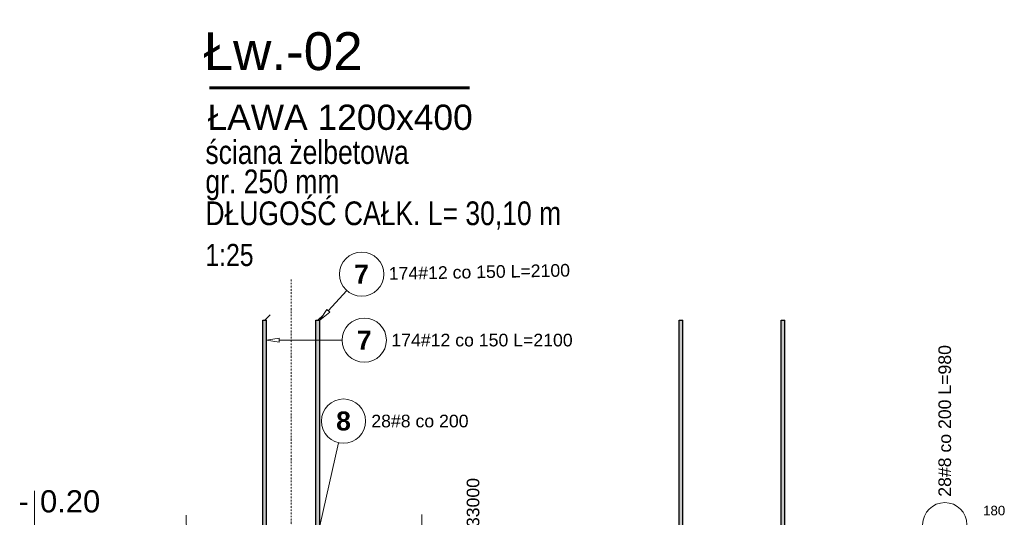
# Model space of a CAD drawing. Extents: x -274995 to 107519, y -337635 to 244261.
# Tile 26 of 49: x 77241 to 80354, y -46191 to -44616. Entities that reach past the tile are written whole.
import ezdxf
from ezdxf.enums import TextEntityAlignment as Align

# ---------------------------------------------------------------- set-up
doc = ezdxf.new("R2010")
doc.units = 0
doc.header["$LTSCALE"] = 10
doc.header["$MEASUREMENT"] = 0
doc.linetypes.add('DASHDOT', pattern=[1, 0.5, -0.25, 0, -0.25])
for name, color, linetype, lineweight in [('P-Linia1', 3, 'Continuous', 40), ('P-Linia3', 6, 'Continuous', 60), ('P-Opis', 1, 'Continuous', 18), ('P-Osie', 1, 'DASHDOT', 18)]:
    doc.layers.add(name, color=color, linetype=linetype, lineweight=lineweight)
for name, color, linetype in [('RCAD_kształt pręta', 7, 'Continuous'), ('RCAD_opis kształtu pręta', 7, 'Continuous'), ('RCAD_opis rozkładu', 7, 'Continuous'), ('RCAD_pręt wyrzucony', 130, 'Continuous'), ('RCAD_symbole graficzne', 7, 'Continuous')]:
    doc.layers.add(name, color=color, linetype=linetype)
doc.styles.add('_Fd Opis', font='arial.ttf', dxfattribs={"width": 0.8})
doc.styles.add('ARIAL', font='arial.ttf', dxfattribs={"height": 20})
doc.styles.add('style1', font='arial.ttf')
doc.styles.add('style3', font='arialbd.ttf')

msp = doc.modelspace()

# ---------------------------------------------------------------- hatches: boundary and pattern name
at = {"layer": 'RCAD_kształt pręta'}
for points in [[(78021.37509, -47668.45301), (78009.37509, -47668.45301), (78009.37509, -45567.55398), (78021.37509, -45567.55398)], [(78189.37509, -47668.45301), (78177.37509, -47668.45301), (78177.37509, -45567.55398), (78189.37509, -45567.55398)]]:
    msp.add_hatch(color=4, dxfattribs=at).paths.add_polyline_path(points, flags=0)
at = {"layer": 'RCAD_pręt wyrzucony'}
for points in [[(79337.86891, -47668.45301), (79325.86891, -47668.45301), (79325.86891, -45567.55398), (79337.86891, -45567.55398)], [(79660.15399, -47668.45301), (79648.15399, -47668.45301), (79648.15399, -45567.55398), (79660.15399, -45567.55398)]]:
    msp.add_hatch(color=4, dxfattribs=at).paths.add_polyline_path(points, flags=0)

# ---------------------------------------------------------------- linework, layer by layer
at = {"layer": 'P-Linia3'}
msp.add_line((77840.24128, -44832.0947), (78663.10642, -44832.0947), dxfattribs=at)
at = {"layer": 'P-Osie'}
msp.add_lwpolyline([(78099.37509, -45438.68273), (78099.37509, -48678.24822)], dxfattribs=at)
at = {"layer": 'RCAD_kształt pręta', "color": 2, "lineweight": 5}
for p, q in [((78015.37509, -45567.55398), (78032.87509, -45550.05398)), ((78183.37509, -45567.55398), (78200.87509, -45550.05398))]:
    msp.add_line(p, q, dxfattribs=at)
at = {"layer": 'RCAD_kształt pręta', "color": 4}
for p, q in [((78009.37509, -47668.45301), (78009.37509, -45567.55398)), ((78009.37509, -45567.55398), (78021.37509, -45567.55398)), ((78021.37509, -47668.45301), (78021.37509, -45567.55398)), ((78177.37509, -47668.45301), (78177.37509, -45567.55398)), ((78177.37509, -45567.55398), (78189.37509, -45567.55398)), ((78189.37509, -47668.45301), (78189.37509, -45567.55398))]:
    msp.add_line(p, q, dxfattribs=at)
at = {"layer": 'RCAD_opis kształtu pręta', "color": 8, "lineweight": 0}
for p, q in [((78274.89495, -45473.38084), (78216.26614, -45537.94197)), ((78189.37509, -45567.55398), (78211.33081, -45533.46013)), ((78221.20148, -45542.42381), (78189.37509, -45567.55398)), ((78221.20148, -45542.42381), (78211.33081, -45533.46013)), ((78021.37509, -45630.51063), (78061.37509, -45623.84396)), ((78061.37509, -45637.1773), (78021.37509, -45630.51063)), ((78061.37509, -45637.1773), (78061.37509, -45623.84396)), ((78260.25102, -45630.51063), (78061.37509, -45630.51063)), ((78249.01911, -45954.90491), (78179.55195, -46260.71667))]:
    msp.add_line(p, q, dxfattribs=at)
for centre in [(78321.95429, -45421.55982), (78330.25102, -45630.51063), (78264.52505, -45886.6439)]:
    msp.add_circle(centre, 70, dxfattribs=at)
at = {"layer": 'RCAD_opis rozkładu', "color": 8, "lineweight": 0}
for p, q in [((77767.47074, -46184.19068), (77767.64657, -46244.19042)), ((78512.44409, -46182.40656), (78512.61991, -46242.4063))]:
    msp.add_line(p, q, dxfattribs=at)
at = {"layer": 'RCAD_pręt wyrzucony', "color": 4}
for p, q in [((79325.86891, -47668.45301), (79325.86891, -45567.55398)), ((79325.86891, -45567.55398), (79337.86891, -45567.55398)), ((79337.86891, -47668.45301), (79337.86891, -45567.55398)), ((79648.15399, -47668.45301), (79648.15399, -45567.55398)), ((79648.15399, -45567.55398), (79660.15399, -45567.55398)), ((79660.15399, -47668.45301), (79660.15399, -45567.55398))]:
    msp.add_line(p, q, dxfattribs=at)
at = {"layer": 'RCAD_pręt wyrzucony', "color": 8, "lineweight": 0}
msp.add_circle((80165.99005, -46214.35141), 70, dxfattribs=at)
at = {"layer": 'RCAD_symbole graficzne', "color": 1, "lineweight": 0}
msp.add_line((77287.03667, -46267.55398), (77287.03667, -46107.55398), dxfattribs=at)

# ---------------------------------------------------------------- texts
at = {"layer": 'P-Linia1', "color": 3, "style": 'ARIAL'}
msp.add_text('ŁAWA 1200x400', height=80, dxfattribs=at).set_placement((78253.78166, -44925.18036), align=Align.MIDDLE)
at = {"layer": 'P-Linia3', "style": 'ARIAL'}
msp.add_text('Łw.-02', height=120, dxfattribs=at).set_placement((78073.62621, -44716.06665), align=Align.MIDDLE)
at = {"layer": 'P-Opis', "char_height": 75, "attachment_point": 4, "style": '_Fd Opis'}
for s, insert, width in [('ściana żelbetowa', (77827.83005, -45036.0265), 803.7687585), ('gr. 250 mm', (77827.83005, -45139.40504), 529.8601637), ('DŁUGOŚĆ CAŁK. L= 30,10 m', (77827.83005, -45236.06344), 1175.348802)]:
    msp.add_mtext(s, dxfattribs=dict(at, insert=insert, width=width))
at = {"layer": 'P-Opis', "insert": (77827.83005, -45361.38157), "char_height": 70, "attachment_point": 4, "style": '_Fd Opis'}
msp.add_mtext('1:25', dxfattribs=at)
at = {"layer": 'RCAD_opis kształtu pręta', "color": 1, "attachment_point": 5, "rotation": 1.06213308}
for s, insert, char_height, style in [('7', (78321.95429, -45421.55982), 60, 'style3'), ('174#12 co 150 L=2100', (78694.16864, -45414.65903), 40, 'style1')]:
    msp.add_mtext(s, dxfattribs=dict(at, insert=insert, char_height=char_height, style=style))
at = {"layer": 'RCAD_opis kształtu pręta', "color": 1, "attachment_point": 5}
for s, insert, char_height, style in [('7', (78330.25102, -45630.51063), 60, 'style3'), ('174#12 co 150 L=2100', (78702.52933, -45630.51063), 40, 'style1'), ('8', (78264.52505, -45886.6439), 60, 'style3'), ('28#8 co 200 ', (78506.1758, -45886.6439), 40, 'style1')]:
    msp.add_mtext(s, dxfattribs=dict(at, insert=insert, char_height=char_height, style=style))
at = {"layer": 'RCAD_opis rozkładu', "color": 2, "insert": (78674.31877, -46246.0371), "char_height": 40, "attachment_point": 5, "rotation": 90, "style": 'style1'}
msp.add_mtext('7#10 L=33000', dxfattribs=at)
at = {"layer": 'RCAD_pręt wyrzucony', "color": 2, "insert": (80165.99005, -45886.00216), "char_height": 40, "attachment_point": 5, "rotation": 90, "style": 'style1'}
msp.add_mtext('28#8 co 200 L=980', dxfattribs=at)
at = {"layer": 'RCAD_pręt wyrzucony', "color": 1, "insert": (80322.10167, -46169.78494), "char_height": 30, "attachment_point": 5, "style": 'style1'}
msp.add_mtext('180', dxfattribs=at)
at = {"layer": 'RCAD_symbole graficzne', "color": 2, "style": 'style1'}
msp.add_text('0.20 ', height=70, dxfattribs=at).set_placement((77304.81445, -46196.44287), align=Align.BOTTOM_LEFT)
msp.add_text('-', height=70, dxfattribs=at).set_placement((77269.2589, -46196.44287), align=Align.BOTTOM_RIGHT)

doc.saveas('drawing.dxf')
